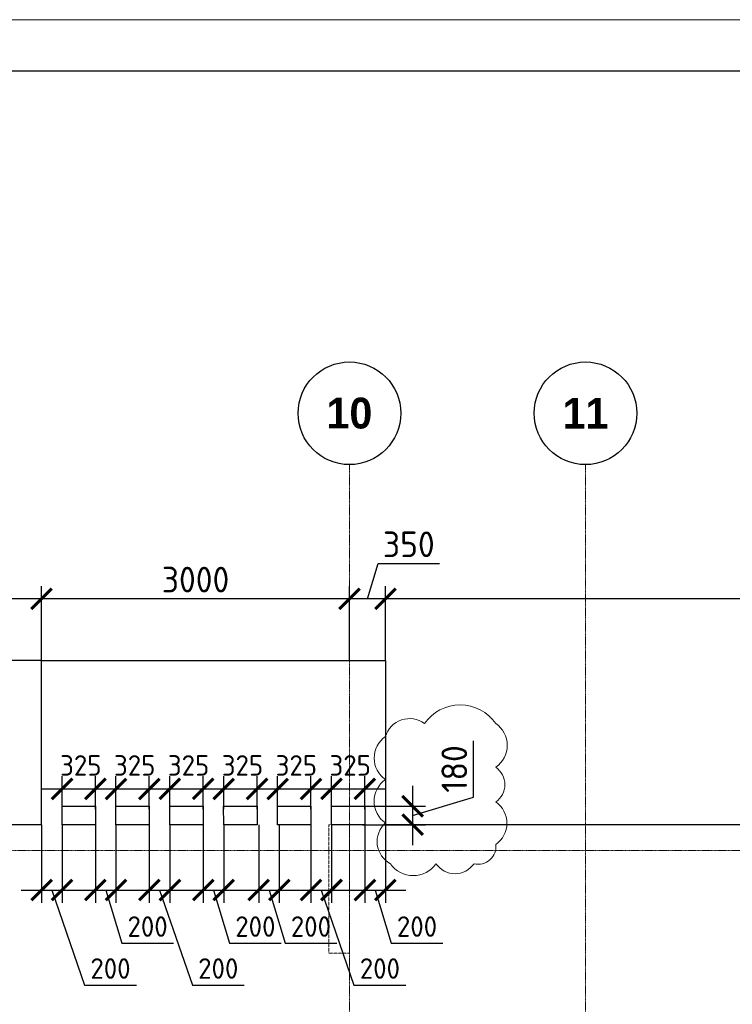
# Model space of a CAD drawing. Header units: millimetres. Extents: x -42044588 to 856694, y -806701 to 941911.
# Tile 142 of 256: x -168083 to -161140, y -267409 to -257816. Entities that reach past the tile are written whole.
import ezdxf

# ---------------------------------------------------------------- set-up
doc = ezdxf.new("R2010")
doc.units = ezdxf.units.MM
for name, pattern in [('______5', [1100, 800, -100, 100, -100]), ('DASHED', [7, 5, -2, 0]), ('осевая', [50.8, 31.75, -6.35, 6.35, -6.35])]:
    doc.linetypes.add(name, pattern=pattern)
for name, color, linetype, lineweight in [('907Сл Осевые', 1, 'Continuous', 0), ('Оси', 40, '______5', 18), ('Перекрытие ж_бетон', 1, 'Continuous', 30), ('РАЗМЕРЫ', 1, 'Continuous', 9), ('ТОНКИЕ', 7, 'Continuous', 9)]:
    doc.layers.add(name, color=color, linetype=linetype, lineweight=lineweight)
doc.layers.add('Колонна_ бетон', color=7, linetype='Continuous', lineweight=50, true_color=0xb4b496)
doc.layers.add('ТОЛСТЫЕ_ОСНОВНЫЕ', color=6, linetype='Continuous')
doc.styles.add('Century Gothic', font='GOTHIC.TTF')
doc.styles.add('GOST-2.304_Type-B', font='GOST_Common.ttf')
doc.dimstyles.new('СПДС', dxfattribs={"dimscale": 100, "dimtxt": 2.5, "dimasz": 2, "dimexe": 1.25, "dimexo": 0, "dimtad": 1, "dimdec": 0, "dimrnd": 5, "dimtxsty": 'GOST-2.304_Type-B', "dimblk": 'ARCHTICK', "dimcen": 2.5, "dimdle": 2, "dimclrd": 1, "dimclre": 1, "dimclrt": 1, "dimadec": 0, "dimazin": 2, "dimtfac": 0.75, "dimtdec": 0, "dimtmove": 1, "dimatfit": 3, "dimfxl": 0, "dimtolj": 1, "dimarcsym": 0})

# ---------------------------------------------------------------- blocks, each defined once
blk = doc.blocks.new('NSY101')
at = {"color": 0, "linetype": 'ByBlock', "lineweight": -2}
blk.add_circle((0, 0), 50, dxfattribs=at)
blk = doc.blocks.new('СЛОЖНЫЙ_ОБЪЕКТ_17')
at = {"layer": 'Оси', "color": 16, "linetype": 'Continuous', "lineweight": 25, "transparency": 33554687, "xscale": 9.999999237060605, "yscale": 9.999999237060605, "zscale": 9.999999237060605}
blk.add_blockref('NSY101', (36213, -989.5), dxfattribs=at)
at = {"layer": 'Оси', "color": 16, "linetype": 'Continuous', "lineweight": 25, "transparency": 33554687, "insert": (36213, -989.5), "char_height": 300, "width": 620, "attachment_point": 5, "style": 'Century Gothic'}
blk.add_mtext('\\A1;{\\fCentury Gothic|i0|b1;\\H300.000000;\\W1.000000;\\C16;10}\\P', dxfattribs=at)
blk = doc.blocks.new('СЛОЖНЫЙ_ОБЪЕКТ_18')
at = {"layer": 'Оси', "color": 16, "linetype": 'Continuous', "lineweight": 25, "transparency": 33554687, "xscale": 9.999999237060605, "yscale": 9.999999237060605, "zscale": 9.999999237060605}
blk.add_blockref('NSY101', (38513, -989.5), dxfattribs=at)
at = {"layer": 'Оси', "color": 16, "linetype": 'Continuous', "lineweight": 25, "transparency": 33554687, "insert": (38513, -989.5), "char_height": 300, "width": 620, "attachment_point": 5, "style": 'Century Gothic'}
blk.add_mtext('\\A1;{\\fCentury Gothic|i0|b1;\\H300.000000;\\W1.000000;\\C16;11}\\P', dxfattribs=at)
blk = doc.blocks.new('оси блок 2')
at = {"layer": 'Оси', "color": 16, "linetype": 'осевая', "lineweight": 0, "ltscale": 0.25, "transparency": 33554687}
for p, q in [((-54204.7, -322543), (-54204.7, -347914.1)), ((-51904.7, -322543), (-51904.7, -347914.1)), ((-89822.3, -326301.3), (-37238.5, -326301.3))]:
    blk.add_line(p, q, dxfattribs=at)
at = {"layer": 'Оси', "color": 16, "linetype": 'Continuous', "lineweight": 25, "transparency": 33554687}
for name in ['СЛОЖНЫЙ_ОБЪЕКТ_17', 'СЛОЖНЫЙ_ОБЪЕКТ_18']:
    blk.add_blockref(name, (-90418.2, -321053.5), dxfattribs=at)
blk = doc.blocks.new('подложка стн 1-го этажа')
at = {"layer": 'Колонна_ бетон', "color": 252, "linetype": 'DASHED', "lineweight": 0, "ltscale": 0.5, "true_color": 0x939598, "transparency": 33554687, "elevation": -560}
blk.add_lwpolyline([(39343.9, 26361.8), (39543.9, 26361.8), (39543.9, 25111.8), (39343.9, 25111.8)], close=True, dxfattribs=at)
blk = doc.blocks.new('*U6686')
at = {"layer": 'ТОЛСТЫЕ_ОСНОВНЫЕ', "color": 6}
blk.add_lwpolyline([(20, 5), (886, 5), (886, 415), (20, 415)], close=True, dxfattribs=at)
at = {"layer": 'ТОНКИЕ'}
blk.add_lwpolyline([(0, 0), (891, 0), (891, 420), (0, 420)], close=True, dxfattribs=at)
blk = doc.blocks.new('_ArchTick')
at = {"color": 0, "linetype": 'ByBlock', "const_width": 0.15}
blk.add_lwpolyline([(-0.5, -0.5), (0.5, 0.5)], dxfattribs=at)
blk = doc.blocks.new('*D859')
at = {"layer": 'DEFPOINTS', "color": 0, "transparency": 16777216}
for p in [(-164719.7, -265659.1, 0), (-164519.7, -265659.1), (-164519.7, -266295.3)]:
    blk.add_point(p, dxfattribs=at)
at = {"layer": 'РАЗМЕРЫ', "color": 1, "lineweight": -2, "transparency": 16777216}
for p, q in [((-164719.7, -265659.1), (-164719.7, -266420.3)), ((-164519.7, -265659.1), (-164519.7, -266420.3)), ((-164919.7, -266295.3), (-164319.7, -266295.3)), ((-164619.7, -266295.3), (-164464.1, -266814.1)), ((-164464.1, -266814.1), (-163959.1, -266814.1))]:
    blk.add_line(p, q, dxfattribs=at)
at = {"layer": 'РАЗМЕРЫ', "color": 1, "lineweight": -2, "transparency": 16777216, "xscale": 200, "yscale": 200, "zscale": 200, "rotation": 180}
blk.add_blockref('_ArchTick', (-164719.7, -266295.3), dxfattribs=at)
at = {"layer": 'РАЗМЕРЫ', "color": 1, "lineweight": -2, "transparency": 16777216, "xscale": 200, "yscale": 200, "zscale": 200}
blk.add_blockref('_ArchTick', (-164519.7, -266295.3), dxfattribs=at)
at = {"layer": 'РАЗМЕРЫ', "color": 1, "lineweight": 0, "transparency": 16777216, "insert": (-164211.6, -266651.6), "char_height": 200, "attachment_point": 5, "style": 'GOST-2.304_Type-B'}
blk.add_mtext('\\A1;200', dxfattribs=at)
blk = doc.blocks.new('*D860')
at = {"layer": 'DEFPOINTS', "color": 0, "transparency": 16777216}
for p in [(-165244.8, -265659.1, 0), (-165044.8, -265659.1), (-165044.8, -266295.3)]:
    blk.add_point(p, dxfattribs=at)
at = {"layer": 'РАЗМЕРЫ', "color": 1, "lineweight": -2, "transparency": 16777216}
for p, q in [((-165244.8, -265659.1), (-165244.8, -266420.3)), ((-165044.8, -265659.1), (-165044.8, -266420.3)), ((-165444.8, -266295.3), (-164844.8, -266295.3)), ((-165144.8, -266295.3), (-164825.7, -267222.6)), ((-164825.7, -267222.6), (-164320.7, -267222.6))]:
    blk.add_line(p, q, dxfattribs=at)
at = {"layer": 'РАЗМЕРЫ', "color": 1, "lineweight": -2, "transparency": 16777216, "xscale": 200, "yscale": 200, "zscale": 200, "rotation": 180}
blk.add_blockref('_ArchTick', (-165244.8, -266295.3), dxfattribs=at)
at = {"layer": 'РАЗМЕРЫ', "color": 1, "lineweight": -2, "transparency": 16777216, "xscale": 200, "yscale": 200, "zscale": 200}
blk.add_blockref('_ArchTick', (-165044.8, -266295.3), dxfattribs=at)
at = {"layer": 'РАЗМЕРЫ', "color": 1, "lineweight": 0, "transparency": 16777216, "insert": (-164573.2, -267060.1), "char_height": 200, "attachment_point": 5, "style": 'GOST-2.304_Type-B'}
blk.add_mtext('\\A1;200', dxfattribs=at)
blk = doc.blocks.new('*D861')
at = {"layer": 'DEFPOINTS', "color": 0, "transparency": 16777216}
for p in [(-167344.6, -265659.1, 0), (-167144.6, -265659.1), (-167144.6, -266295.3)]:
    blk.add_point(p, dxfattribs=at)
at = {"layer": 'РАЗМЕРЫ', "color": 1, "lineweight": -2, "transparency": 16777216}
for p, q in [((-167344.6, -265659.1), (-167344.6, -266420.3)), ((-167144.6, -265659.1), (-167144.6, -266420.3)), ((-167544.6, -266295.3), (-166944.6, -266295.3)), ((-167244.6, -266295.3), (-167089, -266814.1)), ((-167089, -266814.1), (-166584, -266814.1))]:
    blk.add_line(p, q, dxfattribs=at)
at = {"layer": 'РАЗМЕРЫ', "color": 1, "lineweight": -2, "transparency": 16777216, "xscale": 200, "yscale": 200, "zscale": 200, "rotation": 180}
blk.add_blockref('_ArchTick', (-167344.6, -266295.3), dxfattribs=at)
at = {"layer": 'РАЗМЕРЫ', "color": 1, "lineweight": -2, "transparency": 16777216, "xscale": 200, "yscale": 200, "zscale": 200}
blk.add_blockref('_ArchTick', (-167144.6, -266295.3), dxfattribs=at)
at = {"layer": 'РАЗМЕРЫ', "color": 1, "lineweight": 0, "transparency": 16777216, "insert": (-166836.5, -266651.6), "char_height": 200, "attachment_point": 5, "style": 'GOST-2.304_Type-B'}
blk.add_mtext('\\A1;200', dxfattribs=at)
blk = doc.blocks.new('*D862')
at = {"layer": 'DEFPOINTS', "color": 0, "transparency": 16777216}
for p in [(-167869.7, -265659.1, 0), (-167669.7, -265659.1), (-167669.7, -266295.3)]:
    blk.add_point(p, dxfattribs=at)
at = {"layer": 'РАЗМЕРЫ', "color": 1, "lineweight": -2, "transparency": 16777216}
for p, q in [((-167869.7, -265659.1), (-167869.7, -266420.3)), ((-167669.7, -265659.1), (-167669.7, -266420.3)), ((-168069.7, -266295.3), (-167469.7, -266295.3)), ((-167769.7, -266295.3), (-167450.6, -267222.6)), ((-167450.6, -267222.6), (-166945.6, -267222.6))]:
    blk.add_line(p, q, dxfattribs=at)
at = {"layer": 'РАЗМЕРЫ', "color": 1, "lineweight": -2, "transparency": 16777216, "xscale": 200, "yscale": 200, "zscale": 200, "rotation": 180}
blk.add_blockref('_ArchTick', (-167869.7, -266295.3), dxfattribs=at)
at = {"layer": 'РАЗМЕРЫ', "color": 1, "lineweight": -2, "transparency": 16777216, "xscale": 200, "yscale": 200, "zscale": 200}
blk.add_blockref('_ArchTick', (-167669.7, -266295.3), dxfattribs=at)
at = {"layer": 'РАЗМЕРЫ', "color": 1, "lineweight": 0, "transparency": 16777216, "insert": (-167198.1, -267060.1), "char_height": 200, "attachment_point": 5, "style": 'GOST-2.304_Type-B'}
blk.add_mtext('\\A1;200', dxfattribs=at)
blk = doc.blocks.new('*D863')
at = {"layer": 'DEFPOINTS', "color": 0, "transparency": 16777216}
for p in [(-166294.6, -265659.1, 0), (-166094.6, -265659.1), (-166094.6, -266295.3)]:
    blk.add_point(p, dxfattribs=at)
at = {"layer": 'РАЗМЕРЫ', "color": 1, "lineweight": -2, "transparency": 16777216}
for p, q in [((-166294.6, -265659.1), (-166294.6, -266420.3)), ((-166094.6, -265659.1), (-166094.6, -266420.3)), ((-166494.6, -266295.3), (-165894.6, -266295.3)), ((-166194.6, -266295.3), (-166039, -266814.1)), ((-166039, -266814.1), (-165534, -266814.1))]:
    blk.add_line(p, q, dxfattribs=at)
at = {"layer": 'РАЗМЕРЫ', "color": 1, "lineweight": -2, "transparency": 16777216, "xscale": 200, "yscale": 200, "zscale": 200, "rotation": 180}
blk.add_blockref('_ArchTick', (-166294.6, -266295.3), dxfattribs=at)
at = {"layer": 'РАЗМЕРЫ', "color": 1, "lineweight": -2, "transparency": 16777216, "xscale": 200, "yscale": 200, "zscale": 200}
blk.add_blockref('_ArchTick', (-166094.6, -266295.3), dxfattribs=at)
at = {"layer": 'РАЗМЕРЫ', "color": 1, "lineweight": 0, "transparency": 16777216, "insert": (-165786.5, -266651.6), "char_height": 200, "attachment_point": 5, "style": 'GOST-2.304_Type-B'}
blk.add_mtext('\\A1;200', dxfattribs=at)
blk = doc.blocks.new('*D864')
at = {"layer": 'DEFPOINTS', "color": 0, "transparency": 16777216}
for p in [(-166819.7, -265659.1, 0), (-166619.7, -265659.1), (-166619.7, -266295.3)]:
    blk.add_point(p, dxfattribs=at)
at = {"layer": 'РАЗМЕРЫ', "color": 1, "lineweight": -2, "transparency": 16777216}
for p, q in [((-166819.7, -265659.1), (-166819.7, -266420.3)), ((-166619.7, -265659.1), (-166619.7, -266420.3)), ((-167019.7, -266295.3), (-166419.7, -266295.3)), ((-166719.7, -266295.3), (-166400.6, -267222.6)), ((-166400.6, -267222.6), (-165895.6, -267222.6))]:
    blk.add_line(p, q, dxfattribs=at)
at = {"layer": 'РАЗМЕРЫ', "color": 1, "lineweight": -2, "transparency": 16777216, "xscale": 200, "yscale": 200, "zscale": 200, "rotation": 180}
blk.add_blockref('_ArchTick', (-166819.7, -266295.3), dxfattribs=at)
at = {"layer": 'РАЗМЕРЫ', "color": 1, "lineweight": -2, "transparency": 16777216, "xscale": 200, "yscale": 200, "zscale": 200}
blk.add_blockref('_ArchTick', (-166619.7, -266295.3), dxfattribs=at)
at = {"layer": 'РАЗМЕРЫ', "color": 1, "lineweight": 0, "transparency": 16777216, "insert": (-166148.1, -267060.1), "char_height": 200, "attachment_point": 5, "style": 'GOST-2.304_Type-B'}
blk.add_mtext('\\A1;200', dxfattribs=at)
blk = doc.blocks.new('*D865')
at = {"layer": 'DEFPOINTS', "color": 0, "transparency": 16777216}
for p in [(-165753.4, -265659.1, 0), (-165553.4, -265659.1), (-165553.4, -266295.3)]:
    blk.add_point(p, dxfattribs=at)
at = {"layer": 'РАЗМЕРЫ', "color": 1, "lineweight": -2, "transparency": 16777216}
for p, q in [((-165753.4, -265659.1), (-165753.4, -266420.3)), ((-165553.4, -265659.1), (-165553.4, -266420.3)), ((-165953.4, -266295.3), (-165353.4, -266295.3)), ((-165653.4, -266295.3), (-165497.8, -266814.1)), ((-165497.8, -266814.1), (-164992.8, -266814.1))]:
    blk.add_line(p, q, dxfattribs=at)
at = {"layer": 'РАЗМЕРЫ', "color": 1, "lineweight": -2, "transparency": 16777216, "xscale": 200, "yscale": 200, "zscale": 200, "rotation": 180}
blk.add_blockref('_ArchTick', (-165753.4, -266295.3), dxfattribs=at)
at = {"layer": 'РАЗМЕРЫ', "color": 1, "lineweight": -2, "transparency": 16777216, "xscale": 200, "yscale": 200, "zscale": 200}
blk.add_blockref('_ArchTick', (-165553.4, -266295.3), dxfattribs=at)
at = {"layer": 'РАЗМЕРЫ', "color": 1, "lineweight": 0, "transparency": 16777216, "insert": (-165245.3, -266651.6), "char_height": 200, "attachment_point": 5, "style": 'GOST-2.304_Type-B'}
blk.add_mtext('\\A1;200', dxfattribs=at)
blk = doc.blocks.new('*D871')
at = {"layer": 'DEFPOINTS', "color": 0, "transparency": 16777216}
for p in [(-167344.7, -265310.6), (-167669.7, -265509.1), (-167344.7, -265509.1, 0)]:
    blk.add_point(p, dxfattribs=at)
at = {"layer": 'РАЗМЕРЫ', "color": 1, "lineweight": -2, "transparency": 16777216}
for p, q in [((-167669.7, -265509.1), (-167669.7, -265185.6)), ((-167344.7, -265509.1), (-167344.7, -265185.6)), ((-167869.7, -265310.6), (-167144.7, -265310.6))]:
    blk.add_line(p, q, dxfattribs=at)
at = {"layer": 'РАЗМЕРЫ', "color": 1, "lineweight": -2, "transparency": 16777216, "xscale": 200, "yscale": 200, "zscale": 200, "rotation": 180}
blk.add_blockref('_ArchTick', (-167669.7, -265310.6), dxfattribs=at)
at = {"layer": 'РАЗМЕРЫ', "color": 1, "lineweight": -2, "transparency": 16777216, "xscale": 200, "yscale": 200, "zscale": 200}
blk.add_blockref('_ArchTick', (-167344.7, -265310.6), dxfattribs=at)
at = {"layer": 'РАЗМЕРЫ', "color": 1, "lineweight": 0, "transparency": 16777216, "insert": (-167487.2, -265081.5), "char_height": 200, "attachment_point": 5, "style": 'GOST-2.304_Type-B'}
blk.add_mtext('\\A1;325', dxfattribs=at)
blk = doc.blocks.new('*D866')
at = {"layer": 'DEFPOINTS', "color": 0, "transparency": 16777216}
for p in [(-166819.7, -265310.6), (-167144.7, -265509.1), (-166819.7, -265509.1, 0)]:
    blk.add_point(p, dxfattribs=at)
at = {"layer": 'РАЗМЕРЫ', "color": 1, "lineweight": -2, "transparency": 16777216}
for p, q in [((-167144.7, -265509.1), (-167144.7, -265185.6)), ((-166819.7, -265509.1), (-166819.7, -265185.6)), ((-167344.7, -265310.6), (-166619.7, -265310.6))]:
    blk.add_line(p, q, dxfattribs=at)
at = {"layer": 'РАЗМЕРЫ', "color": 1, "lineweight": -2, "transparency": 16777216, "xscale": 200, "yscale": 200, "zscale": 200, "rotation": 180}
blk.add_blockref('_ArchTick', (-167144.7, -265310.6), dxfattribs=at)
at = {"layer": 'РАЗМЕРЫ', "color": 1, "lineweight": -2, "transparency": 16777216, "xscale": 200, "yscale": 200, "zscale": 200}
blk.add_blockref('_ArchTick', (-166819.7, -265310.6), dxfattribs=at)
at = {"layer": 'РАЗМЕРЫ', "color": 1, "lineweight": 0, "transparency": 16777216, "insert": (-166962.2, -265081.5), "char_height": 200, "attachment_point": 5, "style": 'GOST-2.304_Type-B'}
blk.add_mtext('\\A1;325', dxfattribs=at)
blk = doc.blocks.new('*D867')
at = {"layer": 'DEFPOINTS', "color": 0, "transparency": 16777216}
for p in [(-166294.7, -265310.6), (-166619.7, -265509.1), (-166294.7, -265509.1, 0)]:
    blk.add_point(p, dxfattribs=at)
at = {"layer": 'РАЗМЕРЫ', "color": 1, "lineweight": -2, "transparency": 16777216}
for p, q in [((-166619.7, -265509.1), (-166619.7, -265185.6)), ((-166294.7, -265509.1), (-166294.7, -265185.6)), ((-166819.7, -265310.6), (-166094.7, -265310.6))]:
    blk.add_line(p, q, dxfattribs=at)
at = {"layer": 'РАЗМЕРЫ', "color": 1, "lineweight": -2, "transparency": 16777216, "xscale": 200, "yscale": 200, "zscale": 200, "rotation": 180}
blk.add_blockref('_ArchTick', (-166619.7, -265310.6), dxfattribs=at)
at = {"layer": 'РАЗМЕРЫ', "color": 1, "lineweight": -2, "transparency": 16777216, "xscale": 200, "yscale": 200, "zscale": 200}
blk.add_blockref('_ArchTick', (-166294.7, -265310.6), dxfattribs=at)
at = {"layer": 'РАЗМЕРЫ', "color": 1, "lineweight": 0, "transparency": 16777216, "insert": (-166437.3, -265081.5), "char_height": 200, "attachment_point": 5, "style": 'GOST-2.304_Type-B'}
blk.add_mtext('\\A1;325', dxfattribs=at)
blk = doc.blocks.new('*D868')
at = {"layer": 'DEFPOINTS', "color": 0, "transparency": 16777216}
for p in [(-165769.7, -265310.6), (-166094.7, -265509.1), (-165769.7, -265509.1, 0)]:
    blk.add_point(p, dxfattribs=at)
at = {"layer": 'РАЗМЕРЫ', "color": 1, "lineweight": -2, "transparency": 16777216}
for p, q in [((-166094.7, -265509.1), (-166094.7, -265185.6)), ((-165769.7, -265509.1), (-165769.7, -265185.6)), ((-166294.7, -265310.6), (-165569.7, -265310.6))]:
    blk.add_line(p, q, dxfattribs=at)
at = {"layer": 'РАЗМЕРЫ', "color": 1, "lineweight": -2, "transparency": 16777216, "xscale": 200, "yscale": 200, "zscale": 200, "rotation": 180}
blk.add_blockref('_ArchTick', (-166094.7, -265310.6), dxfattribs=at)
at = {"layer": 'РАЗМЕРЫ', "color": 1, "lineweight": -2, "transparency": 16777216, "xscale": 200, "yscale": 200, "zscale": 200}
blk.add_blockref('_ArchTick', (-165769.7, -265310.6), dxfattribs=at)
at = {"layer": 'РАЗМЕРЫ', "color": 1, "lineweight": 0, "transparency": 16777216, "insert": (-165912.3, -265081.5), "char_height": 200, "attachment_point": 5, "style": 'GOST-2.304_Type-B'}
blk.add_mtext('\\A1;325', dxfattribs=at)
blk = doc.blocks.new('*D869')
at = {"layer": 'DEFPOINTS', "color": 0, "transparency": 16777216}
for p in [(-165244.8, -265310.6), (-165569.8, -265509.1), (-165244.8, -265509.1, 0)]:
    blk.add_point(p, dxfattribs=at)
at = {"layer": 'РАЗМЕРЫ', "color": 1, "lineweight": -2, "transparency": 16777216}
for p, q in [((-165569.8, -265509.1), (-165569.8, -265185.6)), ((-165244.8, -265509.1), (-165244.8, -265185.6)), ((-165769.8, -265310.6), (-165044.8, -265310.6))]:
    blk.add_line(p, q, dxfattribs=at)
at = {"layer": 'РАЗМЕРЫ', "color": 1, "lineweight": -2, "transparency": 16777216, "xscale": 200, "yscale": 200, "zscale": 200, "rotation": 180}
blk.add_blockref('_ArchTick', (-165569.8, -265310.6), dxfattribs=at)
at = {"layer": 'РАЗМЕРЫ', "color": 1, "lineweight": -2, "transparency": 16777216, "xscale": 200, "yscale": 200, "zscale": 200}
blk.add_blockref('_ArchTick', (-165244.8, -265310.6), dxfattribs=at)
at = {"layer": 'РАЗМЕРЫ', "color": 1, "lineweight": 0, "transparency": 16777216, "insert": (-165387.3, -265081.5), "char_height": 200, "attachment_point": 5, "style": 'GOST-2.304_Type-B'}
blk.add_mtext('\\A1;325', dxfattribs=at)
blk = doc.blocks.new('*D870')
at = {"layer": 'DEFPOINTS', "color": 0, "transparency": 16777216}
for p in [(-164719.8, -265310.6), (-165044.8, -265509.1), (-164719.8, -265509.1, 0)]:
    blk.add_point(p, dxfattribs=at)
at = {"layer": 'РАЗМЕРЫ', "color": 1, "lineweight": -2, "transparency": 16777216}
for p, q in [((-165044.8, -265509.1), (-165044.8, -265185.6)), ((-164719.8, -265509.1), (-164719.8, -265185.6)), ((-165244.8, -265310.6), (-164519.8, -265310.6))]:
    blk.add_line(p, q, dxfattribs=at)
at = {"layer": 'РАЗМЕРЫ', "color": 1, "lineweight": -2, "transparency": 16777216, "xscale": 200, "yscale": 200, "zscale": 200, "rotation": 180}
blk.add_blockref('_ArchTick', (-165044.8, -265310.6), dxfattribs=at)
at = {"layer": 'РАЗМЕРЫ', "color": 1, "lineweight": -2, "transparency": 16777216, "xscale": 200, "yscale": 200, "zscale": 200}
blk.add_blockref('_ArchTick', (-164719.8, -265310.6), dxfattribs=at)
at = {"layer": 'РАЗМЕРЫ', "color": 1, "lineweight": 0, "transparency": 16777216, "insert": (-164862.3, -265081.5), "char_height": 200, "attachment_point": 5, "style": 'GOST-2.304_Type-B'}
blk.add_mtext('\\A1;325', dxfattribs=at)
blk = doc.blocks.new('*D872')
at = {"layer": 'DEFPOINTS', "color": 0, "transparency": 16777216}
for p in [(-164519.7, -263458.5), (-164519.7, -264064.5), (-149569.7, -264361.4)]:
    blk.add_point(p, dxfattribs=at)
at = {"layer": 'РАЗМЕРЫ', "color": 1, "lineweight": -2, "transparency": 16777216}
for p, q in [((-164519.7, -264064.5), (-164519.7, -263333.5)), ((-149569.7, -264361.4), (-149569.7, -263333.5)), ((-149369.7, -263458.5), (-164719.7, -263458.5))]:
    blk.add_line(p, q, dxfattribs=at)
at = {"layer": 'РАЗМЕРЫ', "color": 1, "lineweight": -2, "transparency": 16777216, "xscale": 200, "yscale": 200, "zscale": 200, "rotation": 180}
blk.add_blockref('_ArchTick', (-164519.7, -263458.5), dxfattribs=at)
at = {"layer": 'РАЗМЕРЫ', "color": 1, "lineweight": -2, "transparency": 16777216, "xscale": 200, "yscale": 200, "zscale": 200}
blk.add_blockref('_ArchTick', (-149569.7, -263458.5), dxfattribs=at)
at = {"layer": 'РАЗМЕРЫ', "color": 1, "lineweight": 0, "transparency": 16777216, "insert": (-157044.7, -263271), "char_height": 250, "attachment_point": 5, "style": 'GOST-2.304_Type-B'}
blk.add_mtext('\\A1;14950', dxfattribs=at)
blk = doc.blocks.new('*D873')
at = {"layer": 'DEFPOINTS', "color": 0, "transparency": 16777216}
for p in [(-167869.7, -263458.5), (-167869.7, -264059.1), (-164869.5, -264059.5)]:
    blk.add_point(p, dxfattribs=at)
at = {"layer": 'РАЗМЕРЫ', "color": 1, "lineweight": -2, "transparency": 16777216}
for p, q in [((-167869.7, -264059.1), (-167869.7, -263333.5)), ((-164869.5, -264059.5), (-164869.5, -263333.5)), ((-164669.5, -263458.5), (-168069.7, -263458.5))]:
    blk.add_line(p, q, dxfattribs=at)
at = {"layer": 'РАЗМЕРЫ', "color": 1, "lineweight": -2, "transparency": 16777216, "xscale": 200, "yscale": 200, "zscale": 200, "rotation": 180}
blk.add_blockref('_ArchTick', (-167869.7, -263458.5), dxfattribs=at)
at = {"layer": 'РАЗМЕРЫ', "color": 1, "lineweight": -2, "transparency": 16777216, "xscale": 200, "yscale": 200, "zscale": 200}
blk.add_blockref('_ArchTick', (-164869.5, -263458.5), dxfattribs=at)
at = {"layer": 'РАЗМЕРЫ', "color": 1, "lineweight": 0, "transparency": 16777216, "insert": (-166369.6, -263271), "char_height": 250, "attachment_point": 5, "style": 'GOST-2.304_Type-B'}
blk.add_mtext('\\A1;3000', dxfattribs=at)
blk = doc.blocks.new('*D874')
at = {"layer": 'DEFPOINTS', "color": 0, "transparency": 16777216}
for p in [(-169269.7, -263458.5), (-169269.7, -264011.7), (-167869.7, -264059.1)]:
    blk.add_point(p, dxfattribs=at)
at = {"layer": 'РАЗМЕРЫ', "color": 1, "lineweight": -2, "transparency": 16777216}
for p, q in [((-169269.7, -264011.7), (-169269.7, -263333.5)), ((-167869.7, -264059.1), (-167869.7, -263333.5)), ((-167669.7, -263458.5), (-169469.7, -263458.5))]:
    blk.add_line(p, q, dxfattribs=at)
at = {"layer": 'РАЗМЕРЫ', "color": 1, "lineweight": -2, "transparency": 16777216, "xscale": 200, "yscale": 200, "zscale": 200, "rotation": 180}
blk.add_blockref('_ArchTick', (-169269.7, -263458.5), dxfattribs=at)
at = {"layer": 'РАЗМЕРЫ', "color": 1, "lineweight": -2, "transparency": 16777216, "xscale": 200, "yscale": 200, "zscale": 200}
blk.add_blockref('_ArchTick', (-167869.7, -263458.5), dxfattribs=at)
at = {"layer": 'РАЗМЕРЫ', "color": 1, "lineweight": 0, "transparency": 16777216, "insert": (-168569.7, -263271), "char_height": 250, "attachment_point": 5, "style": 'GOST-2.304_Type-B'}
blk.add_mtext('\\A1;1400', dxfattribs=at)
blk = doc.blocks.new('*D6746')
at = {"layer": '907Сл Осевые', "color": 1, "lineweight": -2, "transparency": 16777216}
for p, q in [((-168330.6, -263859.1), (-168330.6, -265859.1)), ((-167869.7, -264059.1), (-168455.6, -264059.1)), ((-167869.7, -265659.1), (-168455.6, -265659.1))]:
    blk.add_line(p, q, dxfattribs=at)
at = {"layer": 'DEFPOINTS', "color": 0, "transparency": 16777216}
for p in [(-167869.7, -264059.1), (-168330.6, -265659.1), (-167869.7, -265659.1)]:
    blk.add_point(p, dxfattribs=at)
at = {"layer": '907Сл Осевые', "color": 1, "lineweight": -2, "transparency": 16777216, "xscale": 200, "yscale": 200, "zscale": 200}
for p, rotation in [((-168330.6, -264059.1), 90), ((-168330.6, -265659.1), 270)]:
    blk.add_blockref('_ArchTick', p, dxfattribs=dict(at, rotation=rotation))
at = {"layer": '907Сл Осевые', "color": 1, "lineweight": 0, "transparency": 16777216, "insert": (-168518.1, -264859.1), "char_height": 250, "attachment_point": 5, "rotation": 90, "style": 'GOST-2.304_Type-B'}
blk.add_mtext('\\A1;1600', dxfattribs=at)
blk = doc.blocks.new('*D6747')
at = {"layer": '907Сл Осевые', "color": 1, "lineweight": -2, "transparency": 16777216}
for p, q in [((-164694.7, -263458.5), (-164591.6, -263114.7)), ((-164591.6, -263114.7), (-163991.6, -263114.7)), ((-164869.7, -264059.1), (-164869.7, -263333.5)), ((-164519.7, -264064.5), (-164519.7, -263333.5)), ((-164319.7, -263458.5), (-165069.7, -263458.5))]:
    blk.add_line(p, q, dxfattribs=at)
at = {"layer": 'DEFPOINTS', "color": 0, "transparency": 16777216}
for p in [(-164869.7, -263458.5), (-164869.7, -264059.1), (-164519.7, -264064.5)]:
    blk.add_point(p, dxfattribs=at)
at = {"layer": '907Сл Осевые', "color": 1, "lineweight": -2, "transparency": 16777216, "xscale": 200, "yscale": 200, "zscale": 200, "rotation": 180}
blk.add_blockref('_ArchTick', (-164869.7, -263458.5), dxfattribs=at)
at = {"layer": '907Сл Осевые', "color": 1, "lineweight": -2, "transparency": 16777216, "xscale": 200, "yscale": 200, "zscale": 200}
blk.add_blockref('_ArchTick', (-164519.7, -263458.5), dxfattribs=at)
at = {"layer": '907Сл Осевые', "color": 1, "lineweight": 0, "transparency": 16777216, "insert": (-164291.6, -262927.2), "char_height": 250, "attachment_point": 5, "style": 'GOST-2.304_Type-B'}
blk.add_mtext('\\A1;350', dxfattribs=at)
blk = doc.blocks.new('*D7407')
at = {"layer": '907Сл Осевые', "color": 1, "lineweight": -2, "transparency": 16777216}
for p, q in [((-163660.7, -265391), (-163660.7, -264841)), ((-164254.5, -265279.2), (-164254.5, -265859.1)), ((-164254.5, -265569.2), (-163660.7, -265391)), ((-164743.6, -265479.2), (-164129.5, -265479.2)), ((-164743.6, -265659.1), (-164129.5, -265659.1))]:
    blk.add_line(p, q, dxfattribs=at)
at = {"layer": 'DEFPOINTS', "color": 0, "transparency": 16777216}
for p in [(-164743.6, -265479.2, 0.1), (-164743.6, -265659.1, 0.1), (-164254.5, -265659.1)]:
    blk.add_point(p, dxfattribs=at)
at = {"layer": '907Сл Осевые', "color": 1, "lineweight": -2, "transparency": 16777216, "xscale": 200, "yscale": 200, "zscale": 200}
for p, rotation in [((-164254.5, -265479.2), 90), ((-164254.5, -265659.1), 270)]:
    blk.add_blockref('_ArchTick', p, dxfattribs=dict(at, rotation=rotation))
at = {"layer": '907Сл Осевые', "color": 1, "transparency": 16777216, "insert": (-163848.2, -265116), "char_height": 250, "attachment_point": 5, "rotation": 90, "style": 'GOST-2.304_Type-B'}
blk.add_mtext('\\A1;180', dxfattribs=at)

msp = doc.modelspace()

# ---------------------------------------------------------------- linework, layer by layer
at = {"layer": '907Сл Осевые', "color": 240, "true_color": 0xed1f24}
msp.add_lwpolyline([(-163443.708, -264672.954, -0.52056705), (-163443.708, -265099.714, -0.52056705), (-163443.708, -265437.483, -0.52056705), (-163443.708, -265851.233, -0.52056705), (-163655.689, -266039.736, -0.52056705), (-164026.652, -266039.736, -0.52056705), (-164470.025, -266039.736, -0.52056705), (-164519.689, -265642.395, -0.52056705), (-164519.689, -265219.287, -0.52056705), (-164519.689, -264800.878, -0.52056705), (-164139.806, -264672.954, -0.52056705)], format="xyb", close=True, dxfattribs=at)
at = {"layer": 'Перекрытие ж_бетон'}
for p, q in [((-167869.689, -264059.147), (-164519.689, -264059.147)), ((-167869.689, -265659.147), (-167869.689, -264059.147)), ((-164519.689, -264059.147), (-164519.689, -265659.147))]:
    msp.add_line(p, q, dxfattribs=at)
for points, elevation in [([(-167344.702, -265659.147), (-167669.702, -265659.147), (-167670.472, -265479.157), (-167345.472, -265479.157)], 0.018), ([(-166819.622, -265659.147), (-167144.622, -265659.147), (-167145.392, -265479.157), (-166820.392, -265479.157)], -0.071), ([(-166294.729, -265659.147), (-166619.729, -265659.147), (-166620.499, -265479.157), (-166295.499, -265479.157)], 0.036), ([(-165769.649, -265659.147), (-166094.649, -265659.147), (-166095.419, -265479.157), (-165770.419, -265479.157)], -0.053), ([(-165244.755, -265659.147), (-165569.755, -265659.147), (-165570.525, -265479.157), (-165245.525, -265479.157)], -0.053), ([(-164719.769, -265659.147), (-165044.769, -265659.147), (-165045.539, -265479.157), (-164720.539, -265479.157)], 0.089)]:
    msp.add_lwpolyline(points, close=True, dxfattribs=dict(at, elevation=elevation))
for points in [[(-167869.689, -265659.147), (-176159.689, -265659.147)], [(-152369.689, -282559.146), (-149319.689, -282559.146), (-149319.689, -265659.147), (-159369.689, -265659.147), (-159369.689, -265659.147), (-162719.689, -265659.147), (-162719.689, -265659.147), (-164519.689, -265659.147)]]:
    msp.add_lwpolyline(points, dxfattribs=at)

# ---------------------------------------------------------------- block references
at = {"xscale": 100, "yscale": 100, "zscale": 100}
msp.add_blockref('*U6686', (-203650.914, -299815.859), dxfattribs=at)
msp.add_blockref('подложка стн 1-го этажа', (-204413.612, -292020.941, 560))
at = {"layer": 'РАЗМЕРЫ'}
msp.add_blockref('оси блок 2', (-110664.971, 60392.176), dxfattribs=at)

# ---------------------------------------------------------------- dimensions: what is measured, and where the dimension line sits
at = {"layer": '907Сл Осевые', "lineweight": 0}
dim = msp.add_linear_dim(base=(-164869.689, -263458.467), p1=(-164519.689, -264064.467), p2=(-164869.689, -264059.147), dimstyle='СПДС', dxfattribs=at)
dim.commit()
dim.dimension.update_dxf_attribs({"geometry": '*D6747', "text_midpoint": (-164529.064, -262927.217)})
dim = msp.add_linear_dim(base=(-168330.638, -265659.147), p1=(-167869.689, -264059.147), p2=(-167869.689, -265659.147), angle=90, dimstyle='СПДС', dxfattribs=at)
dim.commit()
dim.dimension.update_dxf_attribs({"geometry": '*D6746', "text_midpoint": (-168518.138, -264859.147)})
at = {"layer": '907Сл Осевые', "color": 1}
dim = msp.add_linear_dim(base=(-164254.466, -265659.147), p1=(-164743.635, -265479.157, 0.089), p2=(-164743.635, -265659.147, 0.089), angle=90, dimstyle='СПДС', dxfattribs=at)
dim.commit()
dim.dimension.update_dxf_attribs({"geometry": '*D7407', "text_midpoint": (-163848.216, -265328.527)})
at = {"layer": 'РАЗМЕРЫ', "lineweight": 0}
for base, p1, p2, picture, middle in [((-169269.689, -263458.467), (-167869.689, -264059.147), (-169269.689, -264011.676), '*D874', (-168569.689, -263270.967)), ((-167869.689, -263458.467), (-164869.479, -264059.497), (-167869.689, -264059.147), '*D873', (-166369.584, -263270.967)), ((-164519.689, -263458.467), (-149569.689, -264361.417), (-164519.689, -264064.467), '*D872', (-157044.689, -263270.967))]:
    dim = msp.add_linear_dim(base=base, p1=p1, p2=p2, dimstyle='СПДС', override={"dimrnd": 5}, dxfattribs=at)
    dim.commit()
    dim.dimension.update_dxf_attribs({"geometry": picture, "text_midpoint": middle})
for base, p1, p2, picture, middle in [((-167344.702, -265310.56), (-167669.702, -265509.147), (-167344.702, -265509.147, 0.018), '*D871', (-167487.226, -265243.974)), ((-166819.715, -265310.56, 0.018), (-167144.715, -265509.147, 0.018), (-166819.715, -265509.147, 0.036), '*D866', (-166962.24, -265243.974, 0.018)), ((-166294.729, -265310.56, 0.036), (-166619.729, -265509.147, 0.036), (-166294.729, -265509.147, 0.053), '*D867', (-166437.253, -265243.974, 0.036)), ((-165769.742, -265310.56, 0.053), (-166094.742, -265509.147, 0.053), (-165769.742, -265509.147, 0.071), '*D868', (-165912.266, -265243.974, 0.053)), ((-165244.755, -265310.56, 0.071), (-165569.755, -265509.147, 0.071), (-165244.755, -265509.147, 0.089), '*D869', (-165387.28, -265243.974, 0.071)), ((-164719.769, -265310.56, 0.089), (-165044.769, -265509.147, 0.089), (-164719.769, -265509.147, 0.107), '*D870', (-164862.293, -265243.974, 0.089))]:
    dim = msp.add_linear_dim(base=base, p1=p1, p2=p2, dimstyle='СПДС', override={"dimtxt": 2, "dimasz": 2, "dimrnd": 5}, dxfattribs=at)
    dim.commit()
    dim.dimension.update_dxf_attribs({"geometry": picture, "text_midpoint": middle, "dimtype": 160})
for base, p1, p2, picture, middle in [((-167669.702, -266295.325, 0.018), (-167869.702, -265659.147, 0.036), (-167669.702, -265659.147, 0.018), '*D862', (-167388.087, -267222.576, 0.018)), ((-166619.729, -266295.325, 0.036), (-166819.728, -265659.147, 0.053), (-166619.729, -265659.147, 0.036), '*D864', (-166338.114, -267222.576, 0.036)), ((-165044.769, -266295.325, 0.089), (-165244.768, -265659.147, 0.107), (-165044.769, -265659.147, 0.089), '*D860', (-164763.154, -267222.576, 0.089))]:
    dim = msp.add_linear_dim(base=base, p1=p1, p2=p2, angle=180, dimstyle='СПДС', override={"dimtxt": 2, "dimasz": 2, "dimrnd": 5}, dxfattribs=at)
    dim.commit()
    dim.dimension.update_dxf_attribs({"geometry": picture, "text_midpoint": middle, "dimtype": 160})
for base, p1, p2, picture, middle in [((-167144.622, -266295.325, -0.071), (-167344.622, -265659.147, -0.053), (-167144.622, -265659.147, -0.071), '*D861', (-167026.497, -266651.575, -0.071)), ((-166094.649, -266295.325, -0.053), (-166294.649, -265659.147, -0.036), (-166094.649, -265659.147, -0.053), '*D863', (-165976.524, -266651.575, -0.053)), ((-165553.408, -266295.325, 0.018), (-165753.408, -265659.147, 0.036), (-165553.408, -265659.147, 0.018), '*D865', (-165435.283, -266651.575, 0.018)), ((-164519.689, -266295.325), (-164719.689, -265659.147, 0.018), (-164519.689, -265659.147), '*D859', (-164401.564, -266651.575))]:
    dim = msp.add_linear_dim(base=base, p1=p1, p2=p2, angle=180, dimstyle='СПДС', override={"dimtxt": 2, "dimasz": 2, "dimrnd": 5}, dxfattribs=at)
    dim.commit()
    dim.dimension.update_dxf_attribs({"geometry": picture, "text_midpoint": middle})

doc.saveas('drawing.dxf')
